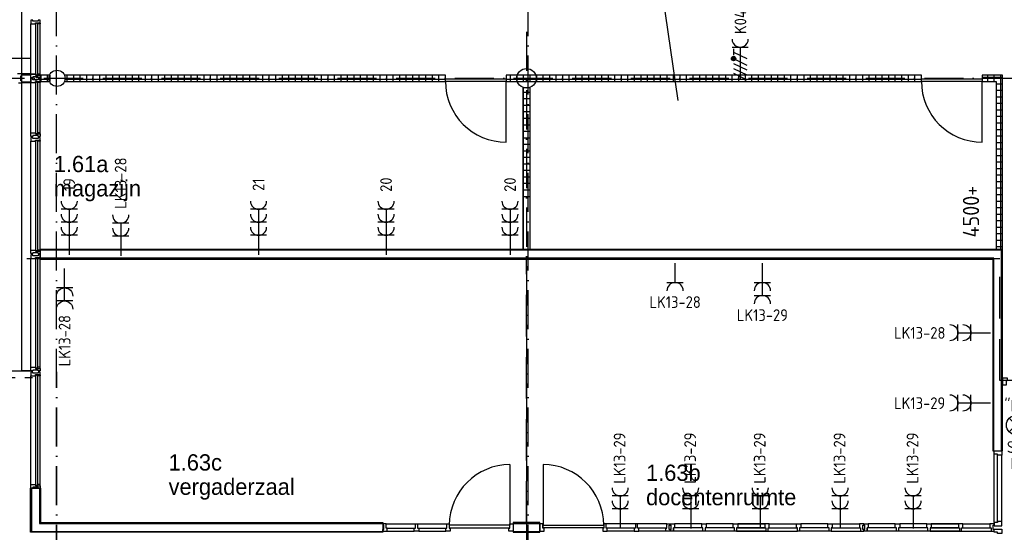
# Model space of a CAD drawing. Header units: millimetres. Extents: x -6587 to 112885, y 244 to 84344.
# Tile 33 of 50: x 49403 to 64502, y 50937 to 58805. Entities that reach past the tile are written whole.
import ezdxf
from ezdxf.enums import TextEntityAlignment as Align

# ---------------------------------------------------------------- set-up
doc = ezdxf.new("R2010")
doc.units = ezdxf.units.MM
doc.header["$LTSCALE"] = 100
for name, pattern in [('DASHDOT', [9, 6, -1.5, 0, -1.5]), ('DASHED', [3, 1.5, -1.5]), ('HIDDEN', [9.525, 6.35, -3.175])]:
    doc.linetypes.add(name, pattern=pattern)
doc.layers.get('0').update_dxf_attribs({"linetype": 'CONTINUOUS'})
for name, color, linetype in [('AL$1----_TEKST', 7, 'CONTINUOUS'), ('AL$7----_STRAMIEN', 1, 'DASHDOT'), ('AL21----_BUITENWAND', 4, 'CONTINUOUS'), ('AL22----_BINNENWAND', 7, 'CONTINUOUS'), ('AL23----_VLOEREN', 4, 'CONTINUOUS'), ('AL28----_KONSTRUKTIE', 3, 'CONTINUOUS'), ('AL31----_BUITENKOZ', 7, 'CONTINUOUS'), ('AL32----_BINNENKOZ', 7, 'CONTINUOUS'), ('AL32----_DRAAIR', 7, 'CONTINUOUS'), ('AL34----_BALUSTRADES', 4, 'DASHED'), ('ALXAX---_TEGELWERK', 1, 'CONTINUOUS'), ('ALXOU---_GLAS', 7, 'CONTINUOUS'), ('BOUW', 8, 'CONTINUOUS'), ('EB62203-_ATTRIB', 2, 'CONTINUOUS'), ('EB62208-_ATTRIB', 2, 'CONTINUOUS'), ('EB6331--_ATTRIB', 2, 'CONTINUOUS'), ('EL62203-_KRACHT-WCD230', 3, 'CONTINUOUS'), ('EL62208-_KRACHT-WCD400', 3, 'CONTINUOUS'), ('EL6331--_BELET230V', 3, 'CONTINUOUS'), ('LIJN025', 10, 'CONTINUOUS'), ('LIJN050', 90, 'CONTINUOUS')]:
    doc.layers.add(name, color=color, linetype=linetype)
doc.styles.add('1_8', font='iso', dxfattribs={"width": 0.7, "height": 1.8})
doc.styles.add('BURO-025', font='BUROFONT.shx', dxfattribs={"height": 250})
doc.styles.add('NORATT', font='isocp.shx')
doc.styles.get("Standard").update_dxf_attribs({"font": 'iso.shx'})

# ---------------------------------------------------------------- blocks, each defined once
blk = doc.blocks.new('ES3W2A')
for p, q in [((1.25, 2), (-1.25, 2)), ((1.25, 2), (-1.25, 2)), ((0, 2), (0, -3)), ((0, 2), (0, -3)), ((1.25, 0), (-1.25, 0)), ((1.25, 0), (-1.25, 0))]:
    blk.add_line(p, q)
for centre in [(0, 3.25), (0, 3.25), (0, 1.25), (0, 1.25)]:
    blk.add_arc(centre, 1.25, 180, 0)
for tag, style, flags, p in [('VERMOGEN', 'NORATT', 9, (-2.5, 5)), ('VERMOGEN', '1_8', 9, (-2.5, 5)), ('GROEP', 'NORATT', 8, (0, 5)), ('GROEP', '1_8', 8, (0, 5)), ('SCHAK', 'NORATT', 8, (2.5, 5)), ('SCHAK', '1_8', 8, (2.5, 5)), ('GELIJK', 'NORATT', 9, (5, 5)), ('GELIJK', '1_8', 9, (5, 5)), ('KAST', 'NORATT', 9, (7, 5)), ('KAST', '1_8', 9, (7, 5)), ('TAL', 'NORATT', 8, (2.5, 5)), ('TAL', '1_8', 8, (2.5, 5))]:
    blk.add_attdef(tag, text='', height=1.8, rotation=90, dxfattribs=dict(style=style, flags=flags)).set_placement(p, align=Align.MIDDLE_CENTER)
at = {"width": 0.7, "flags": 8}
for style in ['NORATT', '1_8']:
    blk.add_attdef('DOEL', text='', height=1.8, rotation=90, dxfattribs=dict(at, style=style)).set_placement((-2.5, 5), align=Align.MIDDLE_LEFT)
at = {"flags": 9}
for style in ['NORATT', '1_8']:
    blk.add_attdef('M_CODE', text='', height=1.8, dxfattribs=dict(at, style=style)).set_placement((0, 0), align=Align.MIDDLE_CENTER)
blk = doc.blocks.new('ES081001')
for p, q in [((1.06, -1.06), (-1.06, 1.06)), ((-1.06, -1.06), (1.06, 1.06))]:
    blk.add_line(p, q)
blk.add_circle((0, 0), 1.5)
at = {"color": 2, "style": '1_8', "flags": 8}
for tag, p in [('NUMMER', (0, 5.5)), ('CODE', (0, 3))]:
    blk.add_attdef(tag, text='', height=1.8, dxfattribs=at).set_placement(p, align=Align.MIDDLE)
at = {"style": '1_8', "flags": 8}
blk.add_attdef('M_CODE', text='', height=1.8, dxfattribs=at).set_placement((0, 0), align=Align.MIDDLE_CENTER)
blk = doc.blocks.new('ES3W1A')
for p, q in [((1.25, 0), (-1.25, 0)), ((1.25, 0), (-1.25, 0)), ((0, 0), (0, -3)), ((0, 0), (0, -3))]:
    blk.add_line(p, q)
blk.add_arc((0, 1.25), 1.25, 180, 0)
blk.add_arc((0, 1.25), 1.25, 180, 0)
for tag, style, flags, p in [('VERMOGEN', 'NORATT', 9, (-2.5, 3)), ('VERMOGEN', '1_8', 9, (-2.5, 3)), ('GROEP', 'NORATT', 8, (0, 3)), ('GROEP', '1_8', 8, (0, 3)), ('SCHAK', 'NORATT', 8, (2.5, 3)), ('SCHAK', '1_8', 8, (2.5, 3)), ('GELIJK', 'NORATT', 9, (5, 3)), ('GELIJK', '1_8', 9, (5, 3)), ('TAL', 'NORATT', 8, (2.5, 3)), ('TAL', '1_8', 8, (2.5, 3)), ('KAST', 'NORATT', 9, (7, 3)), ('KAST', '1_8', 9, (7, 3))]:
    blk.add_attdef(tag, text='', height=1.8, rotation=90, dxfattribs=dict(style=style, flags=flags)).set_placement(p, align=Align.MIDDLE_CENTER)
at = {"width": 0.7, "flags": 8}
for style in ['NORATT', '1_8']:
    blk.add_attdef('DOEL', text='', height=1.8, rotation=90, dxfattribs=dict(at, style=style)).set_placement((-2.5, 3), align=Align.MIDDLE_LEFT)
at = {"flags": 9}
for style in ['NORATT', '1_8']:
    blk.add_attdef('M_CODE', text='', height=1.8, dxfattribs=dict(at, style=style)).set_placement((0, 0), align=Align.MIDDLE_CENTER)
blk = doc.blocks.new('ES2W4A')
at = {"color": 0}
for p, q in [((-1.25, 2), (1.25, 2)), ((0, 2), (0, -3))]:
    blk.add_line(p, q, dxfattribs=at)
at = {"color": 1}
for p, q in [((-1, 1.75), (-1, 0.75)), ((-1.2, -0.02), (-1.2, 0.52)), ((-1.07, -0.08), (-1.07, 0.58)), ((-1, 1.25), (1, 0.25)), ((-1, 0.25), (1, -0.75)), ((-0.93, -0.08), (-0.93, 0.58)), ((-0.8, -0.02), (-0.8, 0.52)), ((-1, -0.5), (1, -1.5)), ((-1, -1.25), (1, -2.25)), ((-1, -2), (1, -3))]:
    blk.add_line(p, q, dxfattribs=at)
blk.add_circle((-1, 0.25), 0.333, dxfattribs=at)
at = {"color": 0}
blk.add_arc((0, 3.25), 1.25, 180, 0, dxfattribs=at)
at = {"style": '1_8'}
for tag, flags, p in [('VERMOGEN', 9, (-3.75, 5.5)), ('GROEP', 8, (1.25, 5.5)), ('DOEL', 8, (-1.25, 5.5)), ('KAST', 9, (3.75, 5.5)), ('TAL', 8, (-3.75, 5.5))]:
    blk.add_attdef(tag, text='', height=1.8, rotation=90, dxfattribs=dict(at, flags=flags)).set_placement(p, align=Align.MIDDLE_LEFT)
at = {"color": 0, "style": '1_8', "width": 0.7, "flags": 8}
blk.add_attdef('SCHAK', text='', height=1.8, rotation=90, dxfattribs=at).set_placement((3.75, 4.25), align=Align.MIDDLE_LEFT)
at = {"style": '1_8', "flags": 9}
blk.add_attdef('M_CODE', text='', height=1.8, dxfattribs=at).set_placement((0, 0), align=Align.MIDDLE_CENTER)
blk = doc.blocks.new('ES3W3A')
at = {"color": 0}
for p, q in [((1.25, 4), (-1.25, 4)), ((1.25, 4), (-1.25, 4)), ((1.25, 4), (-1.25, 4)), ((1.25, 4), (-1.25, 4)), ((0, 4), (0, -3)), ((0, 4), (0, -3)), ((0, 4), (0, -3)), ((0, 4), (0, -3)), ((1.25, 2), (-1.25, 2)), ((1.25, 2), (-1.25, 2)), ((1.25, 2), (-1.25, 2)), ((1.25, 2), (-1.25, 2)), ((1.25, 0), (-1.25, 0)), ((1.25, 0), (-1.25, 0)), ((1.25, 0), (-1.25, 0)), ((1.25, 0), (-1.25, 0))]:
    blk.add_line(p, q, dxfattribs=at)
for centre in [(0, 5.25), (0, 5.25), (0, 5.25), (0, 5.25), (0, 3.25), (0, 3.25), (0, 3.25), (0, 3.25), (0, 1.25), (0, 1.25), (0, 1.25), (0, 1.25)]:
    blk.add_arc(centre, 1.25, 180, 0, dxfattribs=at)
for tag, style, flags, p in [('VERMOGEN', 'NORATT', 9, (-2.5, 6.5)), ('VERMOGEN', '1_8', 9, (-2.5, 6.5)), ('VERMOGEN', 'NORATT', 9, (-2.5, 6.5)), ('GROEP', 'NORATT', 8, (0, 7)), ('GROEP', '1_8', 8, (0, 7)), ('GROEP', 'NORATT', 8, (0, 7)), ('KAST', 'NORATT', 9, (2.5, 6.5)), ('KAST', '1_8', 9, (2.5, 6.5)), ('KAST', 'NORATT', 9, (2.5, 6.5))]:
    blk.add_attdef(tag, text='', height=1.8, rotation=90, dxfattribs=dict(at, style=style, flags=flags)).set_placement(p, align=Align.MIDDLE)
at = {"style": 'NORATT', "flags": 9}
blk.add_attdef('GELIJK', text='', height=1.8, rotation=90, dxfattribs=at).set_placement((5, 7), align=Align.MIDDLE_CENTER)
blk.add_attdef('GELIJK', text='', height=1.8, rotation=90, dxfattribs=at).set_placement((5, 7), align=Align.MIDDLE_CENTER)
at = {"color": 0, "width": 0.7, "flags": 8}
for tag, style, p in [('SCHAK', 'NORATT', (2.5, 6.625)), ('SCHAK', '1_8', (2.5, 6.625)), ('SCHAK', 'NORATT', (2.5, 6.625)), ('TAL', 'NORATT', (1.5, -1.5)), ('TAL', '1_8', (1.5, -1.5)), ('TAL', 'NORATT', (1.5, -1.5))]:
    blk.add_attdef(tag, text='', height=1.8, rotation=90, dxfattribs=dict(at, style=style)).set_placement(p, align=Align.MIDDLE)
for style in ['NORATT', '1_8', 'NORATT']:
    blk.add_attdef('DOEL', text='', height=1.8, rotation=90, dxfattribs=dict(at, style=style)).set_placement((-2.75, -2.25), align=Align.MIDDLE_LEFT)
at = {"style": 'NORATT', "flags": 9}
blk.add_attdef('M_CODE', text='', height=1.8, dxfattribs=at).set_placement((0, 0), align=Align.MIDDLE_CENTER)
blk.add_attdef('M_CODE', text='', height=1.8, dxfattribs=at).set_placement((0, 0), align=Align.MIDDLE_CENTER)

msp = doc.modelspace()

# ---------------------------------------------------------------- linework, layer by layer
at = {"color": 8, "linetype": 'Continuous'}
for p, q in [((55471.3, 51002), (55471.3, 51069)), ((55471.3, 51069), (55504.3, 51069)), ((55504.3, 51069), (55504.3, 51002)), ((55954.8, 51002), (55954.8, 51069)), ((55954.8, 51069), (55987.8, 51069)), ((55987.8, 51069), (55987.8, 51002)), ((55454.3, 50955), (55454.3, 51002)), ((55454.3, 51002), (55471.3, 51002)), ((55521.3, 50955), (55454.3, 50955)), ((55504.3, 51002), (55521.3, 51002)), ((55521.3, 51002), (55521.3, 50955)), ((55937.8, 50955), (55937.8, 51002)), ((55937.8, 51002), (55954.8, 51002)), ((56004.8, 50955), (55937.8, 50955)), ((55987.8, 51002), (56004.8, 51002)), ((56004.8, 51002), (56004.8, 50955))]:
    msp.add_line(p, q, dxfattribs=at)
for points in [[(64479.5, 53307), (64546.5, 53307), (64546.5, 53260), (64529.5, 53260), (64529.5, 53193), (64479.5, 53193)], [(58344.8, 50955), (58411.8, 50955), (58411.8, 51002), (58394.8, 51002), (58394.8, 51069), (58361.8, 51069), (58361.8, 51002), (58344.8, 51002)], [(58828.3, 50955), (58895.3, 50955), (58895.3, 51002), (58878.3, 51002), (58878.3, 51069), (58845.3, 51069), (58845.3, 51002), (58828.3, 51002)]]:
    msp.add_lwpolyline(points, close=True, dxfattribs=at)
at = {"layer": 'AL$7----_STRAMIEN', "color": 1}
for p, q in [((49968.6, 40552.4), (49968.6, 76734.4)), ((57199.4, 40552.4), (57199.4, 76734.4)), ((57174.8, 58620.8), (57174.8, 41457.8)), ((26373, 57905), (98018.3, 57905)), ((49974.8, 40552.4), (49974.8, 53397.8))]:
    msp.add_line(p, q, dxfattribs=at)
at = {"layer": 'AL21----_BUITENWAND', "color": 8}
for p, q in [((49434.8, 53414), (49434.8, 75845)), ((49575.8, 53414), (49434.8, 53414))]:
    msp.add_line(p, q, dxfattribs=at)
at = {"layer": 'AL21----_BUITENWAND', "color": 8, "linetype": 'HIDDEN', "ltscale": 3}
msp.add_line((34074.8, 58215), (49574.8, 58215), dxfattribs=at)
at = {"layer": 'AL22----_BINNENWAND', "color": 8, "linetype": 'Continuous'}
for p, q in [((49714.8, 57955), (49714.8, 57855)), ((49872, 57955), (49714.8, 57955)), ((49714.8, 57855), (49872, 57855)), ((49872, 57855), (49872, 57955)), ((64459.8, 55265), (49714.8, 55265)), ((64459.3, 52187), (64459.8, 55265)), ((64339.8, 55145), (49714.8, 55145)), ((64339.3, 52187), (64339.8, 55145)), ((49585.3, 51614), (49585.3, 50952)), ((49705.3, 51614), (49705.3, 51072)), ((49705.3, 51072), (54970.8, 51072)), ((49585.3, 50952), (54970.8, 50952))]:
    msp.add_line(p, q, dxfattribs=at)
at = {"layer": 'AL22----_BINNENWAND', "color": 8}
for p, q in [((55930.8, 57955), (50089.4, 57955)), ((50089.4, 57855), (55930.8, 57855)), ((55930.8, 57855), (55930.8, 57955)), ((63230.8, 57955), (56864.8, 57955)), ((56864.8, 57955), (56864.8, 57855)), ((56864.8, 57855), (63230.8, 57855)), ((57406.6, 57855), (63230.8, 57855)), ((63230.8, 57855), (63230.8, 57955)), ((64474.8, 57955), (64164.8, 57955)), ((64164.8, 57955), (64164.8, 57855)), ((64164.8, 57855), (64374.8, 57855)), ((64374.8, 57855), (64374.8, 55280)), ((64474.8, 55280), (64474.8, 57955)), ((57124.8, 55280), (57124.8, 57763.6)), ((57124.8, 57763.6), (57224.8, 57763.6)), ((57224.8, 57763.6), (57224.8, 55280)), ((64474.8, 55280), (49714.8, 55280)), ((49714.8, 55280), (49714.8, 55130)), ((64374.8, 55280), (64474.8, 55280)), ((64474.3, 52187), (64474.8, 55280)), ((49714.8, 55130), (64324.8, 55130)), ((64324.8, 55130), (64324.3, 52187)), ((64324.3, 52187), (64474.3, 52187)), ((56919.8, 51979), (56919.8, 51049)), ((57429.8, 51979), (57429.8, 51049)), ((49570.3, 50937), (49570.3, 51614)), ((49570.3, 51614), (49720.3, 51614)), ((49720.3, 51614), (49720.3, 51087)), ((49720.3, 51087), (54970.8, 51087)), ((54970.8, 51087), (54970.8, 50937)), ((55504.3, 51069), (55954.8, 51069)), ((55989.8, 51049), (55989.8, 51008)), ((56919.8, 51049), (55989.8, 51049)), ((56919.8, 51008), (56919.8, 51049)), ((57377.8, 51087), (56971.8, 51087)), ((56971.8, 51087), (56971.8, 50937)), ((56971.8, 51072), (57377.8, 51072)), ((57377.8, 50937), (57377.8, 51087)), ((57429.8, 51008), (57429.8, 51049)), ((57429.8, 51049), (58359.8, 51049)), ((58359.8, 51049), (58359.8, 51008)), ((58845.3, 51069), (58394.8, 51069)), ((59328.8, 51069), (58878.3, 51069)), ((54970.8, 50937), (49570.3, 50937)), ((55521.3, 51002), (55937.8, 51002)), ((55521.3, 50955), (55937.8, 50955)), ((55989.8, 51008), (56919.8, 51008)), ((56971.8, 50952), (57377.8, 50952)), ((56971.8, 50937), (57377.8, 50937)), ((58359.8, 51008), (57429.8, 51008)), ((58828.3, 51002), (58411.8, 51002)), ((58828.3, 50955), (58411.8, 50955)), ((59311.8, 51002), (58895.3, 51002)), ((59311.8, 50955), (58895.3, 50955)), ((59428.8, 50955), (59428.8, 51006))]:
    msp.add_line(p, q, dxfattribs=at)
at = {"layer": 'AL22----_BINNENWAND', "color": 8, "linetype": 'HIDDEN'}
msp.add_line((57174.8, 51087), (57174.8, 55130), dxfattribs=at)
at = {"layer": 'AL22----_BINNENWAND', "color": 8}
for points in [[(56971.8, 51069), (56971.8, 50955), (56904.8, 50955), (56904.8, 51002), (56921.8, 51002), (56921.8, 51069), (56971.8, 51069)], [(57377.8, 51069), (57377.8, 50955), (57444.8, 50955), (57444.8, 51002), (57427.8, 51002), (57427.8, 51069), (57377.8, 51069)], [(59378.8, 50978), (59378.8, 50955), (59311.8, 50955), (59311.8, 51002), (59328.8, 51002), (59328.8, 51069), (59378.8, 51069)], [(59378.8, 50955), (59378.8, 50978), (59361.8, 50978), (59361.8, 51045), (59378.8, 51045)], [(59378.8, 50955), (59378.8, 50980), (59394.8, 50980), (59394.8, 51047), (59378.8, 51047), (59378.8, 51069), (59445.8, 51069), (59445.8, 51006), (59428.8, 51006), (59428.8, 50955), (59378.8, 50955)], [(59378.8, 51069), (59378.8, 51045)], [(59862.3, 51069), (59445.8, 51069)], [(59879.8, 50955), (59879.8, 51006), (59862.8, 51006), (59862.8, 51069), (59929.8, 51069), (59929.8, 51006), (59912.8, 51006), (59912.8, 50955), (59879.8, 50955)], [(59879.3, 50955), (59428.8, 50955)], [(59862.3, 51006), (59445.8, 51006)]]:
    msp.add_lwpolyline(points, dxfattribs=at)
for centre, start, end in [((56928.7, 51040.2), 90.53799, 179.46201), ((57421, 51040.2), 0.53799, 89.46201)]:
    msp.add_arc(centre, 938.9, start, end, dxfattribs=at)
at = {"layer": 'AL23----_VLOEREN', "color": 8}
msp.add_line((49097.3, 53414), (49601.4, 53414), dxfattribs=at)
at = {"layer": 'AL28----_KONSTRUKTIE', "color": 8}
for centre, radius in [((49974.8, 57905), 125), ((57174.8, 57905), 150)]:
    msp.add_circle(centre, radius, dxfattribs=at)
at = {"layer": 'AL31----_BUITENKOZ', "color": 8, "linetype": 'Continuous'}
for p, q in [((49581.8, 58796), (49575.8, 58796)), ((49575.8, 58796), (49575.8, 58777.1)), ((49575.8, 58777.1), (49575.8, 58740)), ((49575.8, 58740), (49582.8, 58740)), ((49595.8, 58796), (49581.8, 58796)), ((49582.8, 58740), (49586.8, 58740)), ((49586.8, 58740), (49594.8, 58740)), ((49594.8, 58740), (49647.8, 58740)), ((49604.8, 58796), (49595.8, 58796)), ((49595.8, 58796), (49595.8, 58796)), ((49604.8, 58782), (49604.8, 58796)), ((49684.8, 58782), (49604.8, 58782)), ((49647.8, 58740), (49647.8, 58757)), ((49647.8, 58757), (49714.8, 58757)), ((49677.8, 58757), (49709.8, 58757)), ((49677.8, 58740), (49677.8, 58757)), ((49714.8, 58740), (49677.8, 58740)), ((49694.8, 58796), (49684.8, 58796)), ((49684.8, 58796), (49684.8, 58782)), ((49708.8, 58796), (49694.8, 58796)), ((49694.8, 58796), (49694.8, 58796)), ((49714.8, 58796), (49708.8, 58796)), ((49709.8, 58757), (49709.8, 58752)), ((49709.8, 58752), (49714.8, 58752)), ((49714.8, 58757), (49714.8, 58796)), ((49714.8, 58752), (49714.8, 58740)), ((49575.8, 57932.9), (49575.8, 57970)), ((49575.8, 57970), (49582.8, 57970)), ((49575.8, 57914), (49575.8, 57932.9)), ((49581.8, 57914), (49575.8, 57914)), ((49581.8, 57896), (49575.8, 57896)), ((49575.8, 57896), (49575.8, 57877.1)), ((49575.8, 57877.1), (49575.8, 57840)), ((49575.8, 57840), (49582.8, 57840)), ((49595.3, 57914), (49581.8, 57914)), ((49595.8, 57896), (49581.8, 57896)), ((49582.8, 57970), (49586.8, 57970)), ((49582.8, 57840), (49586.8, 57840)), ((49586.8, 57970), (49594.8, 57970)), ((49586.8, 57840), (49594.8, 57840)), ((49594.8, 57970), (49647.8, 57970)), ((49594.8, 57840), (49647.8, 57840)), ((49604.8, 57914), (49595.3, 57914)), ((49595.3, 57914), (49595.3, 57914)), ((49604.8, 57896), (49595.8, 57896)), ((49595.8, 57896), (49595.8, 57896)), ((49684.8, 57928), (49604.8, 57928)), ((49604.8, 57928), (49604.8, 57914)), ((49604.8, 57882), (49604.8, 57896)), ((49684.8, 57882), (49604.8, 57882)), ((49647.8, 57970), (49647.8, 57953)), ((49647.8, 57953), (49714.8, 57953)), ((49647.8, 57840), (49647.8, 57857)), ((49647.8, 57857), (49714.8, 57857)), ((49714.8, 57970), (49677.8, 57970)), ((49677.8, 57970), (49677.8, 57953)), ((49677.8, 57953), (49709.8, 57953)), ((49677.8, 57857), (49709.8, 57857)), ((49677.8, 57840), (49677.8, 57857)), ((49714.8, 57840), (49677.8, 57840)), ((49684.8, 57914), (49684.8, 57928)), ((49694.8, 57914), (49684.8, 57914)), ((49694.8, 57896), (49684.8, 57896)), ((49684.8, 57896), (49684.8, 57882)), ((49708.8, 57914), (49694.8, 57914)), ((49694.8, 57914), (49694.8, 57914)), ((49708.8, 57896), (49694.8, 57896)), ((49694.8, 57896), (49694.8, 57896)), ((49714.8, 57914), (49708.8, 57914)), ((49714.8, 57896), (49708.8, 57896)), ((49709.8, 57953), (49709.8, 57958)), ((49709.8, 57958), (49714.8, 57958)), ((49709.8, 57857), (49709.8, 57852)), ((49709.8, 57852), (49714.8, 57852)), ((49714.8, 57958), (49714.8, 57970)), ((49714.8, 57953), (49714.8, 57914)), ((49714.8, 57857), (49714.8, 57896)), ((49714.8, 57852), (49714.8, 57840)), ((49575.8, 57032.9), (49575.8, 57070)), ((49575.8, 57070), (49582.8, 57070)), ((49575.8, 57014), (49575.8, 57032.9)), ((49581.8, 57014), (49575.8, 57014)), ((49581.8, 56996), (49575.8, 56996)), ((49575.8, 56996), (49575.8, 56977.1)), ((49575.8, 56977.1), (49575.8, 56940)), ((49575.8, 56940), (49582.8, 56940)), ((49595.3, 57014), (49581.8, 57014)), ((49595.8, 56996), (49581.8, 56996)), ((49582.8, 57070), (49586.8, 57070)), ((49582.8, 56940), (49586.8, 56940)), ((49586.8, 57070), (49594.8, 57070)), ((49586.8, 56940), (49594.8, 56940)), ((49594.8, 57070), (49647.8, 57070)), ((49594.8, 56940), (49647.8, 56940)), ((49604.8, 57014), (49595.3, 57014)), ((49595.3, 57014), (49595.3, 57014)), ((49604.8, 56996), (49595.8, 56996)), ((49595.8, 56996), (49595.8, 56996)), ((49684.8, 57028), (49604.8, 57028)), ((49604.8, 57028), (49604.8, 57014)), ((49604.8, 56982), (49604.8, 56996)), ((49684.8, 56982), (49604.8, 56982)), ((49647.8, 57070), (49647.8, 57053)), ((49647.8, 57053), (49714.8, 57053)), ((49647.8, 56940), (49647.8, 56957)), ((49647.8, 56957), (49714.8, 56957)), ((49714.8, 57070), (49677.8, 57070)), ((49677.8, 57070), (49677.8, 57053)), ((49677.8, 57053), (49709.8, 57053)), ((49677.8, 56957), (49709.8, 56957)), ((49677.8, 56940), (49677.8, 56957)), ((49714.8, 56940), (49677.8, 56940)), ((49684.8, 57014), (49684.8, 57028)), ((49694.8, 57014), (49684.8, 57014)), ((49694.8, 56996), (49684.8, 56996)), ((49684.8, 56996), (49684.8, 56982)), ((49708.8, 57014), (49694.8, 57014)), ((49694.8, 57014), (49694.8, 57014)), ((49708.8, 56996), (49694.8, 56996)), ((49694.8, 56996), (49694.8, 56996)), ((49714.8, 57014), (49708.8, 57014)), ((49714.8, 56996), (49708.8, 56996)), ((49709.8, 57053), (49709.8, 57058)), ((49709.8, 57058), (49714.8, 57058)), ((49709.8, 56957), (49709.8, 56952)), ((49709.8, 56952), (49714.8, 56952)), ((49714.8, 57058), (49714.8, 57070)), ((49714.8, 57053), (49714.8, 57014)), ((49714.8, 56957), (49714.8, 56996)), ((49714.8, 56952), (49714.8, 56940))]:
    msp.add_line(p, q, dxfattribs=at)
at = {"layer": 'AL31----_BUITENKOZ', "color": 8}
for p, q in [((49575.8, 57970), (49575.8, 58740)), ((49714.8, 57970), (49714.8, 58740)), ((49434.8, 57974.4), (49367.8, 57974.4)), ((49384.8, 57835.4), (49434.8, 57835.4)), ((49420.8, 57864.9), (49420.8, 57944.9)), ((49420.8, 57944.9), (49434.8, 57944.9)), ((49434.8, 57864.9), (49420.8, 57864.9)), ((49434.8, 57975), (49434.8, 57960)), ((49575.8, 57975), (49434.8, 57975)), ((49434.8, 57944.9), (49434.8, 57974.4)), ((49434.8, 57960), (49575.8, 57960)), ((49434.8, 57835.4), (49434.8, 57864.9)), ((49434.8, 57834.7), (49434.8, 57849.7)), ((49434.8, 57849.7), (49575.8, 57849.7)), ((49575.8, 57834.7), (49434.8, 57834.7)), ((49575.8, 57960), (49575.8, 57975)), ((49575.8, 57849.7), (49575.8, 57834.7)), ((49575.8, 57070), (49575.8, 57840)), ((49714.8, 57070), (49714.8, 57840)), ((49575.8, 55270), (49575.8, 56940)), ((49714.8, 55270), (49714.8, 56940))]:
    msp.add_line(p, q, dxfattribs=at)
at = {"layer": 'AL31----_BUITENKOZ', "color": 8, "linetype": 'Continuous'}
for points in [[(49714.8, 55253), (49714.8, 55214), (49708.8, 55214), (49694.8, 55214), (49694.8, 55214), (49685.3, 55214), (49685.3, 55228), (49605.3, 55228), (49605.3, 55214), (49595.3, 55214), (49595.3, 55214), (49581.8, 55214), (49575.8, 55214), (49575.8, 55232.9), (49575.8, 55270), (49582.8, 55270), (49586.8, 55270), (49594.8, 55270), (49647.8, 55270), (49647.8, 55253)], [(49677.8, 55253), (49709.8, 55253), (49709.8, 55258), (49714.8, 55258), (49714.8, 55270), (49677.8, 55270)], [(49714.8, 55157), (49714.8, 55196), (49708.8, 55196), (49694.8, 55196), (49694.8, 55196), (49684.8, 55196), (49684.8, 55182), (49604.8, 55182), (49604.8, 55196), (49595.8, 55196), (49595.8, 55196), (49581.8, 55196), (49575.8, 55196), (49575.8, 55177.1), (49575.8, 55140), (49582.8, 55140), (49586.8, 55140), (49594.8, 55140), (49647.8, 55140), (49647.8, 55157)], [(49677.8, 55157), (49709.8, 55157), (49709.8, 55152), (49714.8, 55152), (49714.8, 55140), (49677.8, 55140)], [(49714.8, 53453), (49714.8, 53414), (49708.8, 53414), (49694.8, 53414), (49694.8, 53414), (49685.3, 53414), (49685.3, 53428), (49605.3, 53428), (49605.3, 53414), (49595.3, 53414), (49595.3, 53414), (49581.8, 53414), (49575.8, 53414), (49575.8, 53432.9), (49575.8, 53470), (49582.8, 53470), (49586.8, 53470), (49594.8, 53470), (49647.8, 53470), (49647.8, 53453)], [(49677.8, 53453), (49709.8, 53453), (49709.8, 53458), (49714.8, 53458), (49714.8, 53470), (49677.8, 53470)], [(49714.8, 53357), (49714.8, 53396), (49708.8, 53396), (49694.8, 53396), (49694.8, 53396), (49684.8, 53396), (49684.8, 53382), (49604.8, 53382), (49604.8, 53396), (49595.8, 53396), (49595.8, 53396), (49581.8, 53396), (49575.8, 53396), (49575.8, 53377.1), (49575.8, 53340), (49582.8, 53340), (49586.8, 53340), (49594.8, 53340), (49647.8, 53340), (49647.8, 53357)], [(49677.8, 53357), (49709.8, 53357), (49709.8, 53352), (49714.8, 53352), (49714.8, 53340), (49677.8, 53340)], [(49714.8, 51653), (49714.8, 51614), (49708.8, 51614), (49694.8, 51614), (49694.8, 51614), (49685.3, 51614), (49685.3, 51628), (49605.3, 51628), (49605.3, 51614), (49595.3, 51614), (49595.3, 51614), (49581.8, 51614), (49575.8, 51614), (49575.8, 51632.9), (49575.8, 51670), (49582.8, 51670), (49586.8, 51670), (49594.8, 51670), (49647.8, 51670), (49647.8, 51653)], [(49677.8, 51653), (49709.8, 51653), (49709.8, 51658), (49714.8, 51658), (49714.8, 51670), (49677.8, 51670)]]:
    msp.add_lwpolyline(points, close=True, dxfattribs=at)
at = {"layer": 'AL31----_BUITENKOZ', "color": 8}
for points in [[(49575.8, 53470), (49575.8, 55140)], [(49714.8, 53470), (49714.8, 55140)], [(49575.8, 51670), (49575.8, 53340)], [(49714.8, 51670), (49714.8, 53340)]]:
    msp.add_lwpolyline(points, dxfattribs=at)
at = {"layer": 'AL32----_BINNENKOZ', "color": 8}
for p, q in [((49575.8, 57836), (49575.8, 57975)), ((49575.8, 57975), (49649.8, 57975)), ((49649.8, 57836), (49575.8, 57836)), ((49649.8, 57975), (49649.8, 57921.5)), ((49649.8, 57921.5), (49714.8, 57921.5)), ((49714.8, 57888.5), (49649.8, 57888.5)), ((49649.8, 57888.5), (49649.8, 57836)), ((49714.8, 57921.5), (49714.8, 57888.5)), ((49714.8, 57921.5), (49714.8, 57888.5)), ((55930.8, 57899), (56864.8, 57899)), ((55930.8, 57859), (56864.8, 57859)), ((63230.8, 57899), (64164.8, 57899)), ((63230.8, 57859), (64164.8, 57859)), ((55020.8, 51069), (55471.3, 51069)), ((55037.8, 51002), (55454.3, 51002)), ((55037.8, 50955), (55454.3, 50955)), ((62396.8, 50955), (62396.8, 51006))]:
    msp.add_line(p, q, dxfattribs=at)
for points in [[(64348.3, 52187), (64462.3, 52187), (64462.3, 52120), (64399.3, 52120), (64399.3, 52137), (64348.3, 52137), (64348.3, 52187)], [(64348.3, 51087), (64348.3, 52137)], [(64399.3, 51104), (64399.3, 52120)], [(64462.3, 51104), (64462.3, 52120)], [(54970.8, 50978), (54970.8, 50955), (55037.8, 50955), (55037.8, 51002), (55020.8, 51002), (55020.8, 51069), (54970.8, 51069)], [(54970.8, 51069), (54970.8, 51045)], [(54970.8, 50955), (54970.8, 50978), (54987.8, 50978), (54987.8, 51045), (54970.8, 51045)], [(60346.3, 51069), (59929.8, 51069)], [(60346.3, 51069), (59929.8, 51069)], [(60363.3, 50955), (60363.3, 51006), (60346.3, 51006), (60346.3, 51069), (60413.3, 51069), (60413.3, 51006), (60396.3, 51006), (60396.3, 50955), (60363.3, 50955)], [(60829.8, 51069), (60413.3, 51069)], [(60413.3, 51069), (60829.8, 51069)], [(60829.8, 51069), (60413.3, 51069)], [(60413.3, 51069), (60829.8, 51069)], [(60879.8, 50955), (60879.8, 51006), (60896.8, 51006), (60896.8, 51069), (60829.8, 51069), (60829.8, 51006), (60846.8, 51006), (60846.8, 50955), (60879.8, 50955)], [(60896.8, 51069), (61313.3, 51069)], [(60896.8, 51069), (61313.3, 51069)], [(61330.3, 50955), (61330.3, 51006), (61313.3, 51006), (61313.3, 51069), (61380.3, 51069), (61380.3, 51006), (61363.3, 51006), (61363.3, 50955), (61330.3, 50955)], [(61796.8, 51069), (61380.3, 51069)], [(61796.8, 51069), (61380.3, 51069)], [(61813.8, 50955), (61813.8, 51006), (61796.8, 51006), (61796.8, 51069), (61863.8, 51069), (61863.8, 51006), (61846.8, 51006), (61846.8, 50955), (61813.8, 50955)], [(61863.8, 51069), (62279.8, 51069)], [(61863.8, 51069), (62279.8, 51069)], [(62346.8, 50955), (62346.8, 50980), (62330.8, 50980), (62330.8, 51047), (62346.8, 51047), (62346.8, 51069), (62279.8, 51069), (62279.8, 51006), (62296.8, 51006), (62296.8, 50955), (62346.8, 50955)], [(62346.8, 50955), (62346.8, 50980), (62362.8, 50980), (62362.8, 51047), (62346.8, 51047), (62346.8, 51069), (62413.8, 51069), (62413.8, 51006), (62396.8, 51006), (62396.8, 50955), (62346.8, 50955)], [(62830.3, 51069), (62413.8, 51069)], [(62847.8, 50955), (62847.8, 51006), (62830.8, 51006), (62830.8, 51069), (62897.8, 51069), (62897.8, 51006), (62880.8, 51006), (62880.8, 50955), (62847.8, 50955)], [(63314.3, 51069), (62897.8, 51069)], [(63314.3, 51069), (62897.8, 51069)], [(63331.3, 50955), (63331.3, 51006), (63314.3, 51006), (63314.3, 51069), (63381.3, 51069), (63381.3, 51006), (63364.3, 51006), (63364.3, 50955), (63331.3, 50955)], [(63381.3, 51069), (63797.8, 51069)], [(63797.8, 51069), (63381.3, 51069)], [(63381.3, 51069), (63797.8, 51069)], [(63797.8, 51069), (63381.3, 51069)], [(63847.8, 50955), (63847.8, 51006), (63864.8, 51006), (63864.8, 51069), (63797.8, 51069), (63797.8, 51006), (63814.8, 51006), (63814.8, 50955), (63847.8, 50955)], [(63864.8, 51069), (64281.3, 51069)], [(63864.8, 51069), (64281.3, 51069)], [(64348.3, 50955), (64348.3, 50980), (64332.3, 50980), (64332.3, 51047), (64348.3, 51047), (64348.3, 51069), (64281.3, 51069), (64281.3, 51006), (64298.3, 51006), (64298.3, 50955), (64348.3, 50955)], [(64348.3, 51037), (64462.3, 51037), (64462.3, 51104), (64399.3, 51104), (64399.3, 51087), (64348.3, 51087), (64348.3, 51037)], [(60363.3, 50955), (59912.8, 50955)], [(60346.3, 51006), (59929.8, 51006)], [(60846.8, 50955), (60396.3, 50955)], [(60396.3, 50955), (60846.8, 50955)], [(60829.8, 51006), (60413.3, 51006)], [(60413.3, 51006), (60829.8, 51006)], [(60879.8, 50955), (61330.3, 50955)], [(60896.8, 51006), (61313.3, 51006)], [(61813.8, 50955), (61363.3, 50955)], [(61796.8, 51006), (61380.3, 51006)], [(61846.8, 50955), (62296.8, 50955)], [(61863.8, 51006), (62279.8, 51006)], [(62847.3, 50955), (62396.8, 50955)], [(62830.3, 51006), (62413.8, 51006)], [(63331.3, 50955), (62880.8, 50955)], [(63314.3, 51006), (62897.8, 51006)], [(63364.3, 50955), (63814.8, 50955)], [(63814.8, 50955), (63364.3, 50955)], [(63381.3, 51006), (63797.8, 51006)], [(63797.8, 51006), (63381.3, 51006)], [(63847.8, 50955), (64298.3, 50955)], [(63864.8, 51006), (64281.3, 51006)], [(64348.3, 50987), (64462.3, 50987), (64462.3, 50920), (64399.3, 50920), (64399.3, 50937), (64348.3, 50937), (64348.3, 50987)]]:
    msp.add_lwpolyline(points, dxfattribs=at)
at = {"layer": 'AL32----_DRAAIR', "color": 8}
for p, q in [((56864.8, 56925), (56864.8, 57859)), ((64164.8, 56925), (64164.8, 57859))]:
    msp.add_line(p, q, dxfattribs=at)
for centre in [(56864.8, 57859), (64164.8, 57859)]:
    msp.add_arc(centre, 934, 180, 270, dxfattribs=at)
at = {"layer": 'AL34----_BALUSTRADES', "color": 8}
msp.add_line((49181.9, 53314), (49600.8, 53314), dxfattribs=at)
at = {"layer": 'ALXAX---_TEGELWERK', "color": 8}
for p, q in [((49714.8, 57893.5), (49872, 57893.5)), ((49731, 57855), (49731, 57955)), ((49831, 57855), (49831, 57955)), ((50089.4, 57893.5), (55930.8, 57893.5)), ((50131, 57855), (50131, 57955)), ((50231, 57855), (50231, 57955)), ((50331, 57855), (50331, 57955)), ((50431, 57855), (50431, 57955)), ((50531, 57855), (50531, 57955)), ((50631, 57855), (50631, 57955)), ((50731, 57855), (50731, 57955)), ((50831, 57855), (50831, 57955)), ((50931, 57855), (50931, 57955)), ((51031, 57855), (51031, 57955)), ((51131, 57855), (51131, 57955)), ((51231, 57855), (51231, 57955)), ((51331, 57855), (51331, 57955)), ((51431, 57855), (51431, 57955)), ((51531, 57855), (51531, 57955)), ((51631, 57855), (51631, 57955)), ((51731, 57855), (51731, 57955)), ((51831, 57855), (51831, 57955)), ((51931, 57855), (51931, 57955)), ((52031, 57855), (52031, 57955)), ((52131, 57855), (52131, 57955)), ((52231, 57855), (52231, 57955)), ((52331, 57855), (52331, 57955)), ((52431, 57855), (52431, 57955)), ((52531, 57855), (52531, 57955)), ((52631, 57855), (52631, 57955)), ((52731, 57855), (52731, 57955)), ((52831, 57855), (52831, 57955)), ((52931, 57855), (52931, 57955)), ((53031, 57855), (53031, 57955)), ((53131, 57855), (53131, 57955)), ((53231, 57855), (53231, 57955)), ((53331, 57855), (53331, 57955)), ((53431, 57855), (53431, 57955)), ((53531, 57855), (53531, 57955)), ((53631, 57855), (53631, 57955)), ((53731, 57855), (53731, 57955)), ((53831, 57855), (53831, 57955)), ((53931, 57855), (53931, 57955)), ((54031, 57855), (54031, 57955)), ((54131, 57855), (54131, 57955)), ((54231, 57855), (54231, 57955)), ((54331, 57855), (54331, 57955)), ((54431, 57855), (54431, 57955)), ((54531, 57855), (54531, 57955)), ((54631, 57855), (54631, 57955)), ((54731, 57855), (54731, 57955)), ((54831, 57855), (54831, 57955)), ((54931, 57855), (54931, 57955)), ((55031, 57855), (55031, 57955)), ((55131, 57855), (55131, 57955)), ((55231, 57855), (55231, 57955)), ((55331, 57855), (55331, 57955)), ((55431, 57855), (55431, 57955)), ((55531, 57855), (55531, 57955)), ((55631, 57855), (55631, 57955)), ((55731, 57855), (55731, 57955)), ((55831, 57855), (55831, 57955)), ((56864.8, 57893.5), (63230.8, 57893.5)), ((56931, 57855), (56931, 57955)), ((57031, 57855), (57031, 57955)), ((57131, 57855), (57131, 57955)), ((57231, 57855), (57231, 57955)), ((57331, 57855), (57331, 57955)), ((57431, 57855), (57431, 57955)), ((57531, 57855), (57531, 57955)), ((57631, 57855), (57631, 57955)), ((57731, 57855), (57731, 57955)), ((57831, 57855), (57831, 57955)), ((57931, 57855), (57931, 57955)), ((58031, 57855), (58031, 57955)), ((58131, 57855), (58131, 57955)), ((58231, 57855), (58231, 57955)), ((58331, 57855), (58331, 57955)), ((58431, 57855), (58431, 57955)), ((58531, 57855), (58531, 57955)), ((58631, 57855), (58631, 57955)), ((58731, 57855), (58731, 57955)), ((58831, 57855), (58831, 57955)), ((58931, 57855), (58931, 57955)), ((59031, 57855), (59031, 57955)), ((59131, 57855), (59131, 57955)), ((59231, 57855), (59231, 57955)), ((59331, 57855), (59331, 57955)), ((59431, 57855), (59431, 57955)), ((59531, 57855), (59531, 57955)), ((59631, 57855), (59631, 57955)), ((59731, 57855), (59731, 57955)), ((59831, 57855), (59831, 57955)), ((59931, 57855), (59931, 57955)), ((60031, 57855), (60031, 57955)), ((60131, 57855), (60131, 57955)), ((60231, 57855), (60231, 57955)), ((60331, 57855), (60331, 57955)), ((60431, 57855), (60431, 57955)), ((60531, 57855), (60531, 57955)), ((60631, 57855), (60631, 57955)), ((60731, 57855), (60731, 57955)), ((60831, 57855), (60831, 57955)), ((60931, 57855), (60931, 57955)), ((61031, 57855), (61031, 57955)), ((61131, 57855), (61131, 57955)), ((61231, 57855), (61231, 57955)), ((61331, 57855), (61331, 57955)), ((61431, 57855), (61431, 57955)), ((61531, 57855), (61531, 57955)), ((61631, 57855), (61631, 57955)), ((61731, 57855), (61731, 57955)), ((61831, 57855), (61831, 57955)), ((61931, 57855), (61931, 57955)), ((62031, 57855), (62031, 57955)), ((62131, 57855), (62131, 57955)), ((62231, 57855), (62231, 57955)), ((62331, 57855), (62331, 57955)), ((62431, 57855), (62431, 57955)), ((62531, 57855), (62531, 57955)), ((62631, 57855), (62631, 57955)), ((62731, 57855), (62731, 57955)), ((62831, 57855), (62831, 57955)), ((62931, 57855), (62931, 57955)), ((63031, 57855), (63031, 57955)), ((63131, 57855), (63131, 57955)), ((64164.8, 57921.6), (64474.8, 57921.6)), ((64248.9, 57855), (64248.9, 57955)), ((64348.9, 57855), (64348.9, 57955)), ((64448.9, 55280), (64448.9, 57955)), ((57124.8, 57693.5), (57224.8, 57693.5)), ((57131, 55280), (57131, 57763.6)), ((64374.8, 57821.6), (64474.8, 57821.6)), ((64374.8, 57721.6), (64474.8, 57721.6)), ((57124.8, 57593.5), (57224.8, 57593.5)), ((64374.8, 57621.6), (64474.8, 57621.6)), ((57124.8, 57493.5), (57224.8, 57493.5)), ((57124.8, 57393.5), (57224.8, 57393.5)), ((64374.8, 57521.6), (64474.8, 57521.6)), ((64374.8, 57421.6), (64474.8, 57421.6)), ((57124.8, 57293.5), (57224.8, 57293.5)), ((64374.8, 57321.6), (64474.8, 57321.6)), ((57124.8, 57193.5), (57224.8, 57193.5)), ((57124.8, 57093.5), (57224.8, 57093.5)), ((64374.8, 57221.6), (64474.8, 57221.6)), ((64374.8, 57121.6), (64474.8, 57121.6)), ((57124.8, 56993.5), (57224.8, 56993.5)), ((64374.8, 57021.6), (64474.8, 57021.6)), ((57124.8, 56893.5), (57224.8, 56893.5)), ((57124.8, 56793.5), (57224.8, 56793.5)), ((64374.8, 56921.6), (64474.8, 56921.6)), ((64374.8, 56821.6), (64474.8, 56821.6)), ((57124.8, 56693.5), (57224.8, 56693.5)), ((64374.8, 56721.6), (64474.8, 56721.6)), ((57124.8, 56593.5), (57224.8, 56593.5)), ((57124.8, 56493.5), (57224.8, 56493.5)), ((64374.8, 56621.6), (64474.8, 56621.6)), ((64374.8, 56521.6), (64474.8, 56521.6)), ((57124.8, 56393.5), (57224.8, 56393.5)), ((64374.8, 56421.6), (64474.8, 56421.6)), ((64374.8, 56321.6), (64474.8, 56321.6)), ((57124.8, 56293.5), (57224.8, 56293.5)), ((57124.8, 56193.5), (57224.8, 56193.5)), ((64374.8, 56221.6), (64474.8, 56221.6)), ((57124.8, 56093.5), (57224.8, 56093.5)), ((64374.8, 56121.6), (64474.8, 56121.6)), ((64374.8, 56021.6), (64474.8, 56021.6)), ((64374.8, 55921.6), (64474.8, 55921.6)), ((64374.8, 55821.6), (64474.8, 55821.6)), ((64374.8, 55721.6), (64474.8, 55721.6)), ((64374.8, 55621.6), (64474.8, 55621.6)), ((64374.8, 55521.6), (64474.8, 55521.6)), ((64374.8, 55421.6), (64474.8, 55421.6)), ((64374.8, 55321.6), (64474.8, 55321.6))]:
    msp.add_line(p, q, dxfattribs=at)
at = {"layer": 'ALXOU---_GLAS', "color": 8}
for p, q in [((49649.8, 58755), (49675.8, 58755)), ((49649.8, 57955), (49649.8, 58755)), ((49675.8, 58755), (49675.8, 57955)), ((49675.8, 57955), (49649.8, 57955)), ((49649.8, 57855), (49675.8, 57855)), ((49649.8, 57055), (49649.8, 57855)), ((49675.8, 57855), (49675.8, 57055)), ((49675.8, 57055), (49649.8, 57055)), ((49649.8, 56955), (49675.8, 56955)), ((49649.8, 55255), (49649.8, 56955)), ((49675.8, 56955), (49675.8, 55255)), ((49675.8, 55255), (49649.8, 55255))]:
    msp.add_line(p, q, dxfattribs=at)
for points in [[(49649.8, 55155), (49675.8, 55155), (49675.8, 53455), (49649.8, 53455)], [(49649.8, 53355), (49675.8, 53355), (49675.8, 51655), (49649.8, 51655)]]:
    msp.add_lwpolyline(points, close=True, dxfattribs=at)
at = {"layer": 'LIJN025', "color": 8}
msp.add_line((59498.4, 57563.5), (59170, 59828.2), dxfattribs=at)
at = {"layer": 'LIJN050', "color": 130, "linetype": 'HIDDEN'}
for p, q in [((64432.7, 55131.9), (49318.5, 55131.9)), ((64432.7, 53268.3), (64432.7, 55131.9)), ((67899.3, 53268.3), (64432.7, 53268.3))]:
    msp.add_line(p, q, dxfattribs=at)

# ---------------------------------------------------------------- block references
at = {"layer": 'EL62203-_KRACHT-WCD230'}
ref = msp.add_blockref('ES3W2A', (50952.5, 55482.5, 1050), dxfattribs=dict(at, xscale=100, yscale=100, zscale=100))
ref.add_attrib('GROEP', 'LK13-28', dxfattribs={"layer": 'EB62203-_ATTRIB', "color": 1, "height": 180, "rotation": 90, "style": '1_8', "flags": 8}).set_placement((50950.5, 55902.6, 1050), align=Align.MIDDLE_LEFT)
ref = msp.add_blockref('ES3W3A', (50162.4, 55495.3), dxfattribs=dict(at, xscale=100, yscale=100, zscale=100))
ref.add_attrib('GROEP', '19', dxfattribs={"layer": 'EB62203-_ATTRIB', "color": 1, "height": 180, "rotation": 90, "style": 'NORATT', "flags": 8}).set_placement((50162.4, 56272.8), align=Align.MIDDLE)
ref = msp.add_blockref('ES3W3A', (53065.2, 55495.3), dxfattribs=dict(at, xscale=100, yscale=100, zscale=100))
ref.add_attrib('GROEP', '21', dxfattribs={"layer": 'EB62203-_ATTRIB', "color": 1, "height": 180, "rotation": 90, "style": 'NORATT', "flags": 8}).set_placement((53065.2, 56272.8), align=Align.MIDDLE)
ref = msp.add_blockref('ES3W3A', (55020.6, 55495.3), dxfattribs=dict(at, xscale=100, yscale=100, zscale=100))
ref.add_attrib('GROEP', '20', dxfattribs={"layer": 'EB62203-_ATTRIB', "color": 1, "height": 180, "rotation": 90, "style": 'NORATT', "flags": 8}).set_placement((55020.6, 56272.8), align=Align.MIDDLE)
ref = msp.add_blockref('ES3W3A', (56921.9, 55495.3), dxfattribs=dict(at, xscale=100, yscale=100, zscale=100))
ref.add_attrib('GROEP', '20', dxfattribs={"layer": 'EB62203-_ATTRIB', "color": 1, "height": 180, "rotation": 90, "style": 'NORATT', "flags": 8}).set_placement((56921.9, 56272.8), align=Align.MIDDLE)
ref = msp.add_blockref('ES3W2A', (50092, 54688, 1050), dxfattribs=dict(at, xscale=-100, yscale=100, zscale=100, rotation=180))
ref.add_attrib('GROEP', 'LK13-28', dxfattribs={"layer": 'EB62203-_ATTRIB', "color": 1, "height": 180, "rotation": 90, "style": '1_8', "flags": 8}).set_placement((50091.4, 53484.3, 1050), align=Align.MIDDLE_LEFT)
ref = msp.add_blockref('ES3W1A', (59454.1, 54770.3), dxfattribs=dict(at, xscale=100, yscale=100, zscale=100, rotation=180))
ref.add_attrib('GROEP', 'LK13-28', dxfattribs={"layer": 'EB62203-_ATTRIB', "color": 1, "height": 180, "style": 'NORATT', "flags": 8}).set_placement((59454.1, 54470.3), align=Align.MIDDLE_CENTER)
ref = msp.add_blockref('ES3W2A', (60792.1, 54770.3, 1050), dxfattribs=dict(at, xscale=100, yscale=100, zscale=100, rotation=180))
ref.add_attrib('GROEP', 'LK13-29', dxfattribs={"layer": 'EB62203-_ATTRIB', "color": 1, "height": 180, "style": 'NORATT', "flags": 8}).set_placement((60792.1, 54270.3, 1050), align=Align.MIDDLE_CENTER)
ref = msp.add_blockref('ES3W2A', (63990, 54001, 1050), dxfattribs=dict(at, xscale=-100, yscale=100, zscale=100, rotation=90))
ref.add_attrib('GROEP', 'LK13-28', dxfattribs={"layer": 'EB62203-_ATTRIB', "color": 1, "height": 180, "style": '1_8', "flags": 8}).set_placement((62812, 53997.7, 1050), align=Align.MIDDLE_LEFT)
ref = msp.add_blockref('ES3W2A', (63990, 52922.9, 1050), dxfattribs=dict(at, xscale=-100, yscale=100, zscale=100, rotation=90))
ref.add_attrib('GROEP', 'LK13-29', dxfattribs={"layer": 'EB62203-_ATTRIB', "color": 1, "height": 180, "style": '1_8', "flags": 8}).set_placement((62812, 52919.6, 1050), align=Align.MIDDLE_LEFT)
ref = msp.add_blockref('ES3W2A', (58611.5, 51295.5, 1050), dxfattribs=dict(at, xscale=100, yscale=100, zscale=100))
ref.add_attrib('GROEP', 'LK13-29', dxfattribs={"layer": 'EB62203-_ATTRIB', "color": 1, "height": 180, "rotation": 90, "style": '1_8', "flags": 8}).set_placement((58602.5, 51683.8, 1050), align=Align.MIDDLE_LEFT)
ref = msp.add_blockref('ES3W2A', (59692.5, 51295.5, 1050), dxfattribs=dict(at, xscale=100, yscale=100, zscale=100))
ref.add_attrib('GROEP', 'LK13-29', dxfattribs={"layer": 'EB62203-_ATTRIB', "color": 1, "height": 180, "rotation": 90, "style": '1_8', "flags": 8}).set_placement((59683.5, 51683.8, 1050), align=Align.MIDDLE_LEFT)
ref = msp.add_blockref('ES3W2A', (60759.5, 51295.5, 1050), dxfattribs=dict(at, xscale=100, yscale=100, zscale=100))
ref.add_attrib('GROEP', 'LK13-29', dxfattribs={"layer": 'EB62203-_ATTRIB', "color": 1, "height": 180, "rotation": 90, "style": '1_8', "flags": 8}).set_placement((60750.5, 51683.8, 1050), align=Align.MIDDLE_LEFT)
ref = msp.add_blockref('ES3W2A', (61984.5, 51295.5, 1050), dxfattribs=dict(at, xscale=100, yscale=100, zscale=100))
ref.add_attrib('GROEP', 'LK13-29', dxfattribs={"layer": 'EB62203-_ATTRIB', "color": 1, "height": 180, "rotation": 90, "style": '1_8', "flags": 8}).set_placement((61975.5, 51683.8, 1050), align=Align.MIDDLE_LEFT)
ref = msp.add_blockref('ES3W2A', (63103.5, 51295.5, 1050), dxfattribs=dict(at, xscale=100, yscale=100, zscale=100))
ref.add_attrib('GROEP', 'LK13-29', dxfattribs={"layer": 'EB62203-_ATTRIB', "color": 1, "height": 180, "rotation": 90, "style": '1_8', "flags": 8}).set_placement((63094.5, 51683.8, 1050), align=Align.MIDDLE_LEFT)
at = {"layer": 'EL62208-_KRACHT-WCD400'}
ref = msp.add_blockref('ES2W4A', (60451.3, 58182.8), dxfattribs=dict(at, xscale=100, yscale=100, zscale=100, rotation=359.9999999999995))
ref.add_attrib('GROEP', 'K04', dxfattribs={"layer": 'EB62208-_ATTRIB', "color": 1, "height": 180, "rotation": 90, "style": 'NORATT', "flags": 8}).set_placement((60455.8, 58584.7), align=Align.MIDDLE_LEFT)
at = {"layer": 'EL6331--_BELET230V'}
ref = msp.add_blockref('ES081001', (64685.1, 52583.3), dxfattribs=dict(at, xscale=100, yscale=100, zscale=100))
ref.add_attrib('CODE', '"IN BEDRIJF"', dxfattribs={"layer": 'EB6331--_ATTRIB', "color": 1, "height": 180, "style": '1_8', "flags": 8}).set_placement((65140, 52899.5), align=Align.MIDDLE)
ref.add_attrib('NUMMER', 'KK13-2', dxfattribs={"layer": 'EB6331--_ATTRIB', "color": 1, "height": 180, "style": '1_8', "flags": 8}).set_placement((64940, 51991.5), align=Align.MIDDLE)
ref.add_attrib('M_CODE', 'SIGNALERING', dxfattribs={"layer": 'EB6331--_ATTRIB', "color": 1, "height": 180, "style": '1_8', "flags": 8}).set_placement((65190, 52245.7), align=Align.MIDDLE_CENTER)

# ---------------------------------------------------------------- texts
at = {"layer": 'AL$1----_TEKST', "color": 8}
msp.add_text('4500+', height=250, rotation=90, dxfattribs=at).set_placement((64116.2, 55462.7))
at = {"layer": 'BOUW', "style": 'BURO-025'}
for s, p in [('1.61a', (49925.9, 56464.7)), ('magazijn', (49925.9, 56091.7)), ('1.63c', (51686.7, 51885.1)), ('1.63b', (59008.5, 51725.8)), ('vergaderzaal', (51686.7, 51512.1)), ('docentenruimte', (59008.5, 51352.8))]:
    msp.add_text(s, height=250, dxfattribs=at).set_placement(p)

doc.saveas('drawing.dxf')
